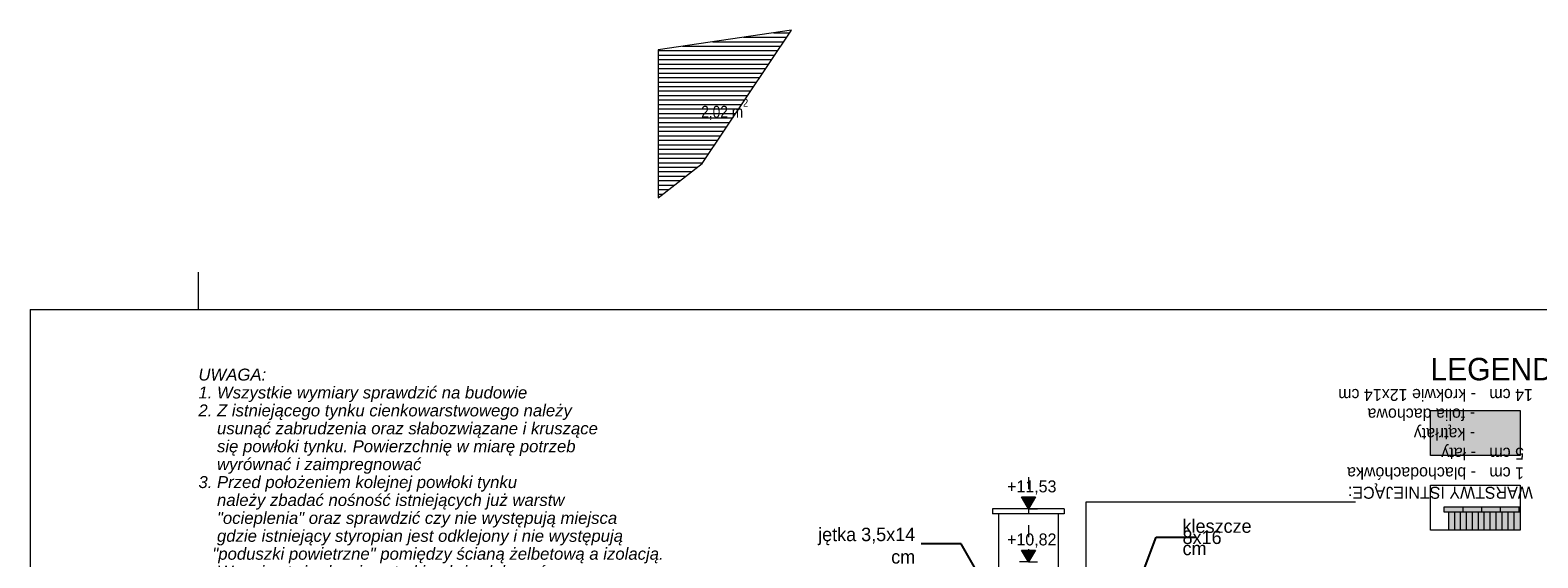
# Model space of a CAD drawing. Extents: x -723047 to -356759, y -30024 to 53940.
# Tile 16 of 121: x -723047 to -702887, y -1450 to 5615. Entities that reach past the tile are written whole.
import ezdxf

# ---------------------------------------------------------------- set-up
doc = ezdxf.new("R2010")
doc.units = 0
doc.header["$MEASUREMENT"] = 0
doc.linetypes.add('Przerywana', pattern=[320, 160, -160])
for name, color, linetype, lineweight, true_color in [('Arch kolorystyka_Nr_Pióra__104', 7, 'Continuous', 13, 0x876532), ('Arch wykończenie_Nr_Pióra__89', 7, 'Continuous', 9, 0x8dd8cb), ('arch wypelnienia_Nr_Pióra__88', 7, 'Continuous', 20, 0xfd4435), ('Istniejące kominy_Nr_Pióra__2', 7, 'Continuous', 13, 0x7f7f7f)]:
    doc.layers.add(name, color=color, linetype=linetype, lineweight=lineweight, true_color=true_color)
for name, color, linetype, lineweight in [('Arch opisy_Nr_Pióra__21', 7, 'Continuous', 9), ('ARCH TABELA_Nr_Pióra__21', 7, 'Continuous', 9), ('Arch wykończenie_Nr_Pióra__21', 7, 'Continuous', 9), ('INWENT KONST. DREWNIANA_Nr_Pióra__21', 7, 'Continuous', 9), ('INWENT OPISY_Nr_Pióra__1', 7, 'Continuous', 25), ('INWENT OPISY_Nr_Pióra__21', 7, 'Continuous', 9), ('INWENT WYMIARY_Nr_Pióra__21', 7, 'Continuous', 9), ('INWENT.ŚCIANY_Nr_Pióra__21', 7, 'Continuous', 9)]:
    doc.layers.add(name, color=color, linetype=linetype, lineweight=lineweight)
doc.layers.add('INWENT OPISY', color=7, linetype='Continuous')
doc.layers.add('INWENT WYMIARY', color=7, linetype='Continuous')
doc.styles.add('GENERATED_STYLE_12', font='arial.ttf')
doc.styles.add('GENERATED_STYLE_2', font='txt')
doc.styles.add('GENERATED_STYLE_4', font='txt')
doc.styles.add('GENERATED_STYLE_5', font='txt')
doc.dimstyles.new('GENERATED_STYLE__10', dxfattribs={"dimtxt": 0.18, "dimasz": 182.4, "dimexe": 0.18, "dimexo": 0.0625, "dimgap": 0.09, "dimtad": 0, "dimtih": 1, "dimtoh": 1, "dimdec": 4, "dimzin": 0, "dimdsep": 46, "dimcen": 0.09, "dimadec": 0, "dimazin": 0, "dimtfac": 1, "dimtdec": 4, "dimtmove": 0, "dimatfit": 3, "dimldrblk": 'ARROWHEAD_5', "dimfxl": 0, "dimtolj": 1, "dimtzin": 0, "dimarcsym": 0})

# ---------------------------------------------------------------- blocks, each defined once
blk = doc.blocks.new('Linia_102', base_point=(-708929, -706))
at = {"layer": 'INWENT OPISY_Nr_Pióra__21', "linetype": 'Continuous'}
blk.add_hatch(color=256, dxfattribs=at).paths.add_polyline_path([(-708869, -2657), (-708874, -2634), (-708887, -2614), (-708906, -2601), (-708929, -2597), (-708952, -2601), (-708971, -2614), (-708984, -2634), (-708989, -2657), (-708984, -2680), (-708971, -2699), (-708952, -2712), (-708929, -2717), (-708906, -2712), (-708887, -2699), (-708874, -2680)], flags=0)
blk.add_line((-708929, -706), (-708929, -2597), dxfattribs=at)
blk.add_circle((-708929, -2657), 60, dxfattribs=at)
blk = doc.blocks.new('Wymiary_151', base_point=(-709699, -795))
at = {"layer": 'INWENT WYMIARY_Nr_Pióra__21', "linetype": 'Continuous'}
blk.add_hatch(color=256, dxfattribs=at).paths.add_polyline_path([(-709699, -795), (-709792, -635), (-709606, -635)], flags=0)
for p, q in [((-709699, -795), (-709819, -795)), ((-709699, -795), (-709792, -635)), ((-709792, -635), (-709606, -635)), ((-709606, -635), (-709699, -795)), ((-709699, -795), (-709579, -795))]:
    blk.add_line(p, q, dxfattribs=at)
at = {"layer": 'INWENT WYMIARY_Nr_Pióra__21', "insert": (-709984, -603), "char_height": 160, "attachment_point": 7, "style": 'GENERATED_STYLE_2'}
blk.add_mtext('{+11,53}', dxfattribs=at)
blk = doc.blocks.new('Wymiary_152', base_point=(-709699, -1505))
at = {"layer": 'INWENT WYMIARY_Nr_Pióra__21', "linetype": 'Continuous'}
blk.add_hatch(color=256, dxfattribs=at).paths.add_polyline_path([(-709699, -1505), (-709792, -1345), (-709606, -1345)], flags=0)
for p, q in [((-709699, -1505), (-709792, -1345)), ((-709792, -1345), (-709606, -1345)), ((-709606, -1345), (-709699, -1505)), ((-709699, -1505), (-709819, -1505)), ((-709699, -1505), (-709579, -1505))]:
    blk.add_line(p, q, dxfattribs=at)
at = {"layer": 'INWENT WYMIARY_Nr_Pióra__21', "insert": (-709984, -1313), "char_height": 160, "attachment_point": 7, "style": 'GENERATED_STYLE_2'}
blk.add_mtext('{+10,82}', dxfattribs=at)
blk = doc.blocks.new('ARROWHEAD_5')
at = {"color": 0, "linetype": 'Continuous', "lineweight": 0}
blk.add_line((0, 0), (-1, 0), dxfattribs=at)
blk.add_solid([(-1, 0.2679), (0, 0), (-1, -0.2679), (-1, 0.2679)], dxfattribs=at)

msp = doc.modelspace()

# ---------------------------------------------------------------- hatches: boundary and pattern name
at = {"layer": 'Arch kolorystyka_Nr_Pióra__104', "linetype": 'Continuous', "lineweight": 0, "true_color": 0x21190c}
msp.add_hatch(color=28, dxfattribs=at).paths.add_polyline_path([(-704322.3, 521.3), (-704322.3, -78.7), (-703122.3, -78.7), (-703122.3, 521.3)], flags=0)
at = {"layer": 'Arch wykończenie_Nr_Pióra__89', "linetype": 'Continuous'}
h = msp.add_hatch(dxfattribs=at)
h.set_pattern_fill('Plywood', color=256, style=0, pattern_type=2)
h.set_pattern_definition([(0, (0, 0), (0, 60.0000024), [])])
h.paths.add_polyline_path([(-714061.5, 3828.3), (-712867.2, 5614.7), (-714649, 5352), (-714649, 3369.3)], flags=0)
at = {"layer": 'arch wypelnienia_Nr_Pióra__88', "linetype": 'Continuous'}
for points in [[(-703122.3, -768.7), (-704137.3, -768.7), (-704137.3, -838.7), (-703122.3, -838.7)], [(-704077.3, -1078.7), (-703122.3, -1078.7), (-703122.3, -838.7), (-704077.3, -838.7)]]:
    msp.add_hatch(color=256, dxfattribs=at).paths.add_polyline_path(points, flags=0)

# ---------------------------------------------------------------- linework, layer by layer
at = {"layer": 'ARCH TABELA_Nr_Pióra__21', "linetype": 'Continuous'}
for p, q in [((-720797, 1872.9), (-720797, 2372.9)), ((-720797, 1872.9), (-720797, 2372.9)), ((-723047, 1872.9), (-682297, 1872.9)), ((-723047, 1872.9), (-723047, -26577.1))]:
    msp.add_line(p, q, dxfattribs=at)
at = {"layer": 'Arch wykończenie_Nr_Pióra__21', "linetype": 'Continuous'}
for p, q in [((-704137.3, -838.7), (-704137.3, -768.7)), ((-704137.3, -768.7), (-703122.3, -768.7)), ((-703887.3, -838.7), (-703887.3, -768.7)), ((-703637.3, -838.7), (-703637.3, -768.7)), ((-703387.3, -838.7), (-703387.3, -768.7)), ((-703137.3, -838.7), (-703137.3, -768.7)), ((-703122.3, -838.7), (-704137.3, -838.7)), ((-704077.3, -1078.7), (-704077.3, -838.7)), ((-703997.3, -1078.7), (-703997.3, -838.7)), ((-703922.3, -1078.7), (-703922.3, -838.7)), ((-703842.3, -1078.7), (-703842.3, -838.7)), ((-703762.3, -1078.7), (-703762.3, -838.7)), ((-703682.3, -1078.7), (-703682.3, -838.7)), ((-703602.3, -1078.7), (-703602.3, -838.7)), ((-703522.3, -1078.7), (-703522.3, -838.7)), ((-703442.3, -1078.7), (-703442.3, -838.7)), ((-703362.3, -1078.7), (-703362.3, -838.7)), ((-703282.3, -1078.7), (-703282.3, -838.7)), ((-703202.3, -1078.7), (-703202.3, -838.7))]:
    msp.add_line(p, q, dxfattribs=at)
at = {"layer": 'Arch wykończenie_Nr_Pióra__89', "linetype": 'Continuous', "flags": 128}
msp.add_lwpolyline([(-714061.5, 3828.3), (-712867.2, 5614.7), (-714649, 5352), (-714649, 3369.3)], close=True, dxfattribs=at)
at = {"layer": 'INWENT KONST. DREWNIANA_Nr_Pióra__21', "linetype": 'Przerywana'}
msp.add_line((-709699, -371), (-709699, -2447.1), dxfattribs=at)
at = {"layer": 'INWENT OPISY_Nr_Pióra__21', "linetype": 'Continuous'}
msp.add_line((-705323.8, -705.8), (-708929, -705.8), dxfattribs=at)
at = {"layer": 'INWENT.ŚCIANY_Nr_Pióra__21', "linetype": 'Continuous'}
for p, q in [((-704322.3, 521.3), (-703122.3, 521.3)), ((-704322.3, -78.7), (-704322.3, 521.3)), ((-703122.3, 521.3), (-703122.3, -78.7)), ((-703122.3, -78.7), (-704322.3, -78.7)), ((-704322.3, -478.7), (-703122.3, -478.7)), ((-704322.3, -1078.7), (-704322.3, -478.7)), ((-703122.3, -478.7), (-703122.3, -1078.7)), ((-703122.3, -1078.7), (-704322.3, -1078.7))]:
    msp.add_line(p, q, dxfattribs=at)
at = {"layer": 'Istniejące kominy_Nr_Pióra__2', "linetype": 'Continuous'}
for p, q in [((-710179, -794.6), (-710179, -859.6)), ((-709219, -794.6), (-710179, -794.6)), ((-709219, -794.6), (-709219, -859.6)), ((-709219, -859.6), (-710179, -859.6)), ((-710099, -859.6), (-710099, -2103.3)), ((-709299, -859.6), (-709299, -2103.3))]:
    msp.add_line(p, q, dxfattribs=at)

# ---------------------------------------------------------------- block references
at = {"layer": 'INWENT OPISY', "linetype": 'Continuous'}
msp.add_blockref('Linia_102', (-708929, -705.8), dxfattribs=at)
at = {"layer": 'INWENT WYMIARY', "linetype": 'Continuous'}
for name, p in [('Wymiary_151', (-709699, -794.6)), ('Wymiary_152', (-709699, -1505))]:
    msp.add_blockref(name, p, dxfattribs=at)

# ---------------------------------------------------------------- texts
at = {"layer": 'Arch opisy_Nr_Pióra__21', "linetype": 'Continuous', "insert": (-720797, -4401.4), "char_height": 160, "width": 6280, "attachment_point": 7, "line_spacing_factor": 0.899291, "style": 'GENERATED_STYLE_12'}
msp.add_mtext('\\A1;{\\fArial|b0|i1|c0|p38;UWAGA:\\P1. Wszystkie wymiary sprawdzić na budowie\\P2. Z istniejącego tynku cienkowarstwowego należy \\P    usunąć zabrudzenia oraz słabozwiązane i kruszące \\P    się powłoki tynku. Powierzchnię w miarę potrzeb \\P    wyrównać i zaimpregnować\\P3. Przed położeniem kolejnej powłoki tynku \\P    należy zbadać nośność istniejących już warstw \\P    "ocieplenia" oraz sprawdzić czy nie występują miejsca \\P    gdzie istniejący styropian jest odklejony i nie występują  \\P   "poduszki powietrzne" pomiędzy ścianą żelbetową a izolacją. \\P    W razie stwierdzenia usterki należy dokonać \\P    niezbędnych napraw - usunąć istniejący styropian \\P    i warstwy izolacji zastąpić nowymi o tej samej grubości.\\P4. System mocowania warstw ocieplenia oraz wykończenia \\P    wykonać wg wytycznych producenta. Należy używać jednego \\P    systemu rozwiązań wybranego producenta.\\P5. Wszystkie dostępne elementy drewniane zaimpregnować \\P    przeciwgrzybicznie i przeciwwilgociow oraz zabezpieczyć \\P    do klasy \\fArial|b1|i1|c0|p38;NRO\\P    Skorodowane elementy drewniane wymienić na \\P    równoważne lub zamienić wg opracownia branży\\P    konstrukcyjnej}', dxfattribs=at)
at = {"layer": 'Arch opisy_Nr_Pióra__21', "linetype": 'Continuous', "insert": (-704322.3, 1226.6), "char_height": 300, "attachment_point": 1, "style": 'GENERATED_STYLE_4'}
msp.add_mtext('{LEGENDA KOLORYSTYKA:}', dxfattribs=at)
at = {"layer": 'Arch wykończenie_Nr_Pióra__21', "insert": (-714073.5, 4412), "char_height": 160, "attachment_point": 7, "style": 'GENERATED_STYLE_2'}
msp.add_mtext('{\\fArial Narrow Zachodni|b0|i0|c0|p34;2,02 m{\\H0.66x;\\S2^  ;}}', dxfattribs=at)
at = {"layer": 'INWENT OPISY_Nr_Pióra__1', "linetype": 'Continuous', "insert": (-702952.5, -658.5), "char_height": 160, "width": 4900.628, "attachment_point": 1, "rotation": 180, "line_spacing_factor": 0.982279, "style": 'GENERATED_STYLE_4'}
msp.add_mtext('{WARSTWY ISTNIEJĄCE:\\P  1 cm   - blachodachówka\\P  5 cm   - łaty\\P             - kątrłaty\\P             - folia dachowa\\P14 cm   - krokwie 12x14 cm}', dxfattribs=at)
at = {"layer": 'INWENT OPISY_Nr_Pióra__21', "linetype": 'Continuous', "insert": (-711212.2, -1287.2), "char_height": 180, "width": 1455.25, "attachment_point": 6, "style": 'GENERATED_STYLE_5'}
msp.add_mtext('{jętka 3,5x14 cm}', dxfattribs=at)
at = {"layer": 'INWENT OPISY_Nr_Pióra__21', "linetype": 'Continuous', "insert": (-707637.1, -1175.3), "char_height": 180, "width": 801.318, "attachment_point": 4, "line_spacing_factor": 0.498268, "style": 'GENERATED_STYLE_5'}
msp.add_mtext('{kleszcze\\P8x16 cm}', dxfattribs=at)

# ---------------------------------------------------------------- leaders
at = {"layer": 'INWENT OPISY_Nr_Pióra__21', "linetype": 'Continuous', "annotation_type": 0, "has_hookline": 1, "hookline_direction": 1}
for points, text_width in [([(-709060.4, -4013), (-707991.7, -1174.8), (-707456.2, -1174.8)], 1054.3), ([(-710033.6, -2239.3), (-710598, -1261.8), (-711133.5, -1261.8)], 1448.6)]:
    msp.add_leader(points, dimstyle='GENERATED_STYLE__10', dxfattribs=dict(at, text_width=text_width))

doc.saveas('drawing.dxf')
